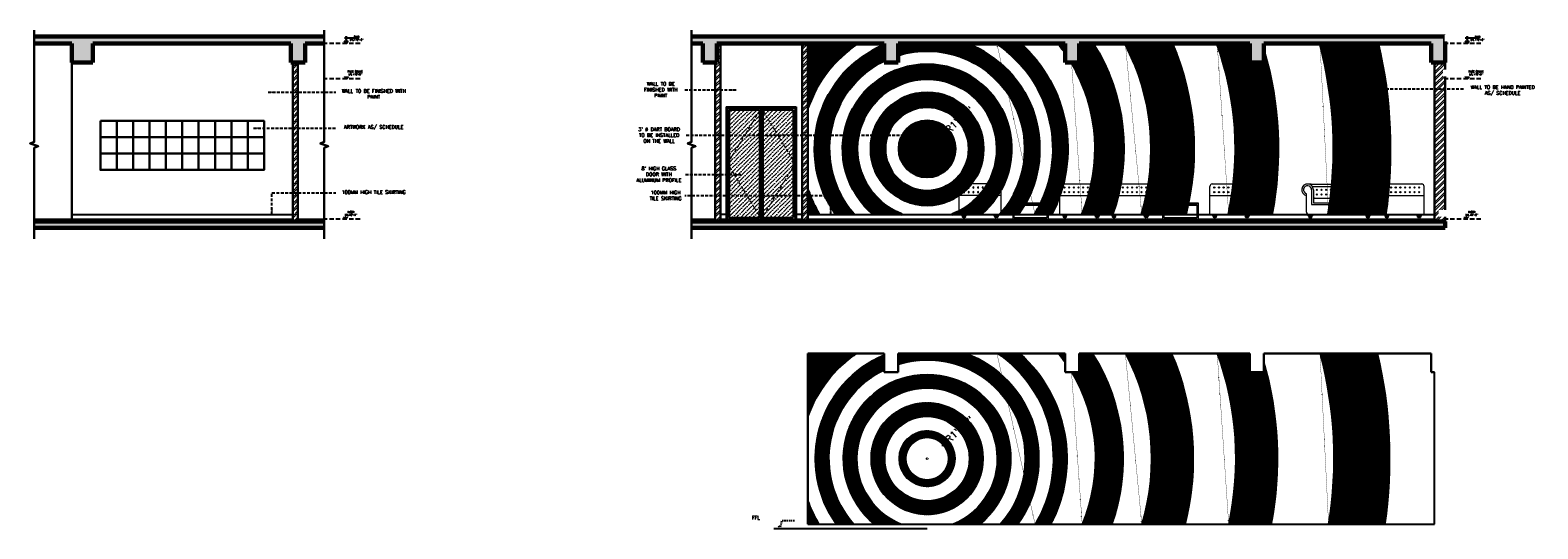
# Model space of a CAD drawing. Header units: inches. Extents: x 110711 to 158499, y 12149 to 19253.
# Tile 2 of 46: x 112486 to 113776, y 16863 to 17290. Entities that reach past the tile are written whole.
import ezdxf

# ---------------------------------------------------------------- set-up
doc = ezdxf.new("R2010")
doc.units = ezdxf.units.IN
doc.header["$MEASUREMENT"] = 0
doc.header["$PDMODE"] = 34
doc.linetypes.add('HIDDEN', pattern=[0.375, 0.25, -0.125])
doc.linetypes.add('HIDDEN2', pattern=[0.1875, 0.125, -0.0625])
for name, color, linetype, lineweight in [('HATCH', 253, 'Continuous', 0), ('PD_BRICK WALL_230', 4, 'Continuous', 50), ('PD_COLUMN', 2, 'Continuous', 60), ('PD_DOOR', 42, 'Continuous', 25), ('PD_ELEVATION_03', 80, 'Continuous', 25), ('PD_ELEVATION_05', 50, 'Continuous', 40), ('PD_FIXTURE', 21, 'Continuous', 25), ('PD_FURNITURE_FIX', 20, 'Continuous', 18), ('PD_FURNITURE_LOOSE', 20, 'Continuous', 18), ('PD_HATCH', 45, 'Continuous', 9), ('TEXT', 7, 'Continuous', 15), ('TEXTOS', 174, 'Continuous', 25)]:
    doc.layers.add(name, color=color, linetype=linetype, lineweight=lineweight)
doc.layers.add('PD_025_TEXT', color=61, linetype='Continuous')
doc.layers.add('PD_DIMENSION', color=101, linetype='Continuous')
doc.styles.add('Arial', font='GOTHIC.TTF')
doc.styles.get("Standard").update_dxf_attribs({"font": 'romans.shx', "height": 6})
doc.dimstyles.new('Civil', dxfattribs={"dimscale": 1, "dimtxt": 9, "dimasz": 2, "dimexe": 2, "dimexo": 2, "dimgap": 0.09, "dimtad": 0, "dimdec": 0, "dimzin": 0, "dimdsep": 46, "dimlunit": 4, "dimtxsty": 'Arial', "dimblk": 'CLOSEDBLANK', "dimcen": 0, "dimclrd": 8, "dimclre": 8, "dimclrt": 7, "dimadec": 0, "dimazin": 0, "dimtfac": 1, "dimtdec": 0, "dimtofl": 0, "dimtmove": 0, "dimatfit": 3, "dimfxl": 0.18, "dimtolj": 1, "dimtzin": 0, "dimarcsym": 1})
doc.dimstyles.new('Copy of MONTY-1', dxfattribs={"dimtxt": 6, "dimasz": 6, "dimexe": 1.625, "dimexo": 9.125, "dimgap": 0.09, "dimtad": 0, "dimdec": 1, "dimzin": 0, "dimdsep": 46, "dimlunit": 4, "dimtxsty": 'Standard', "dimblk": 'OBLIQUE', "dimcen": 1.125, "dimadec": 0, "dimazin": 0, "dimtfac": 1, "dimtdec": 1, "dimtofl": 0, "dimtmove": 0, "dimatfit": 3, "dimfxl": 7, "dimfxlon": 1, "dimtolj": 1, "dimtzin": 0, "dimlwe": 15, "dimarcsym": 1})
pattern_1 = [(45, (-7245.00542, 0), (-0.1767766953, 0.1767766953), [])]
pattern_2 = [(45, (-5352.444, 0), (-2.65165043, 2.65165043), []), (45, (-5350.676, 0), (-2.65165043, 2.65165043), [])]
pattern_3 = [(45, (-7245.00542, -264.78073), (-0.1767766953, 0.1767766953), [])]

# ---------------------------------------------------------------- blocks, each defined once
blk = doc.blocks.new('sidesfoa4')
for p, q in [((-36, -6.6), (-36, 17.4)), ((-34, 19.4), (-2, 19.4)), ((0, -6.6), (0, 17.4)), ((-36, 9.5), (0, 9.5)), ((-36, -6.6), (0, -6.6))]:
    blk.add_line(p, q)
for points in [[(-30.6, -6.6), (-33.1, -6.6, 1), (-33.1, -8.1), (-30.6, -8.1, 1)], [(-30.8, -8.1), (-32.8, -8.1, 1), (-32.8, -9.1), (-30.8, -9.1, 1)], [(-5.4, -6.6), (-2.9, -6.6, -1), (-2.9, -8.1), (-5.4, -8.1, -1)], [(-5.2, -8.1), (-3.2, -8.1, -1), (-3.2, -9.1), (-5.2, -9.1, -1)]]:
    blk.add_lwpolyline(points, format="xyb", close=True)
for points in [[(-31.1, -9.1), (-32.5, -9.1), (-32.3, -10.6), (-31.4, -10.6)], [(-4.9, -9.1), (-3.5, -9.1), (-3.7, -10.6), (-4.6, -10.6)]]:
    blk.add_lwpolyline(points, close=True)
for centre in [(-32.2, 16.4), (-32.2, 12.4), (-28.2, 16.4), (-28.2, 12.4), (-24.2, 16.4), (-24.2, 12.4), (-20.2, 16.4), (-20.2, 12.4), (-16.2, 16.4), (-16.2, 12.4), (-12.2, 16.4), (-12.2, 12.4), (-8.2, 16.4), (-8.2, 12.4), (-4.2, 16.4), (-4.2, 12.4)]:
    blk.add_circle(centre, 0.5)
for centre, start, end in [((-34, 17.4), 90, 180), ((-2, 17.4), 0, 90)]:
    blk.add_arc(centre, 2, start, end)
blk = doc.blocks.new('sdghjffdhsfsg')
for p, q in [((-24, 26), (-27, 26)), ((-24, 26), (24, 26)), ((24, 26), (27, 26)), ((-28, 2), (-28, 17.6)), ((-23.5, 21), (-23.5, 8.5)), ((-23, 24), (23, 24)), ((-22, 21), (-22, 10)), ((-21, 14), (-1, 14)), ((0, 10), (0, 13)), ((1, 14), (21, 14)), ((22, 21), (22, 10)), ((22, 10), (22, 13)), ((22, 10), (22, 13)), ((23.5, 21), (23.5, 8.5)), ((28, 2), (28, 17.6)), ((-26, 0), (26, 0)), ((-23.5, 8.5), (23.5, 8.5)), ((-22, 10), (22, 10))]:
    blk.add_line(p, q)
for points in [[(-25.9, 0), (-23.4, 0, -1), (-23.4, -1.5), (-25.9, -1.5, -1)], [(-25.6, -1.5), (-23.6, -1.5, -1), (-23.6, -2.5), (-25.6, -2.5, -1)], [(25.9, 0), (23.4, 0, 1), (23.4, -1.5), (25.9, -1.5, 1)], [(25.6, -1.5), (23.6, -1.5, 1), (23.6, -2.5), (25.6, -2.5, 1)]]:
    blk.add_lwpolyline(points, format="xyb", close=True)
for points in [[(-25.3, -2.5), (-23.9, -2.5), (-24.2, -4), (-25.1, -4)], [(25.3, -2.5), (23.9, -2.5), (24.2, -4), (25.1, -4)]]:
    blk.add_lwpolyline(points, close=True)
for centre in [(-19, 21), (-19, 17), (-15, 21), (-15, 17), (-11, 21), (-11, 17), (-7, 21), (-7, 17), (-3, 21), (-3, 17), (3, 21), (3, 17), (7, 21), (7, 17), (11, 21), (11, 17), (15, 21), (15, 17), (19, 21), (19, 17)]:
    blk.add_circle(centre, 0.5)
for centre, radius, start, end in [((-27, 21), 5, 0, 258.463), ((27, 21), 5, 281.537, 180), ((-27, 21), 3.5, 0, 253.3985), ((-21, 13), 1, 90, 180), ((-1, 13), 1, 0, 90), ((1, 13), 1, 90, 180), ((21, 13), 1, 0, 90), ((27, 21), 3.5, 286.6015, 180), ((-26, 2), 2, 180, 270), ((26, 2), 2, 270, 360)]:
    blk.add_arc(centre, radius, start, end)
blk = doc.blocks.new('_OBLIQUE')
at = {"color": 0, "linetype": 'ByBlock'}
blk.add_line((-0.5, -0.5), (0.5, 0.5), dxfattribs=at)
blk = doc.blocks.new('*D133')
at = {"layer": 'Defpoints', "color": 0, "transparency": 16777216}
for p in [(113266.9, 17200.4), (113253.6, 17188.3)]:
    blk.add_point(p, dxfattribs=at)
at = {"layer": 'PD_DIMENSION', "color": 0, "linetype": 'HIDDEN2', "lineweight": -2, "ltscale": 10, "transparency": 16777216}
blk.add_line((113266.9, 17200.4), (113268.4, 17201.7), dxfattribs=at)
at = {"layer": 'PD_DIMENSION', "color": 0, "linetype": 'HIDDEN2', "lineweight": 15, "ltscale": 10, "transparency": 16777216}
for p, q in [((113252.5, 17188.3), (113254.7, 17188.3)), ((113253.6, 17187.1), (113253.6, 17189.4))]:
    blk.add_line(p, q, dxfattribs=at)
at = {"layer": 'PD_DIMENSION', "color": 0, "lineweight": -2, "transparency": 16777216, "xscale": 2, "yscale": 2, "zscale": 2, "rotation": 222.2075726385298}
blk.add_blockref('_OBLIQUE', (113266.9, 17200.4), dxfattribs=at)
at = {"layer": 'PD_DIMENSION', "color": 0, "transparency": 16777216, "insert": (113281.1, 17213.2), "char_height": 6, "attachment_point": 5, "rotation": 42.2076}
blk.add_mtext('\\A1;R1\'-6"', dxfattribs=at)
blk = doc.blocks.new('*D143')
at = {"layer": 'Defpoints', "color": 0, "transparency": 16777216}
for p in [(113266.9, 16935.6), (113253.6, 16923.5)]:
    blk.add_point(p, dxfattribs=at)
at = {"layer": 'PD_DIMENSION', "color": 0, "linetype": 'HIDDEN2', "lineweight": -2, "ltscale": 10, "transparency": 16777216}
blk.add_line((113266.9, 16935.6), (113268.4, 16936.9), dxfattribs=at)
at = {"layer": 'PD_DIMENSION', "color": 0, "linetype": 'HIDDEN2', "lineweight": 15, "ltscale": 10, "transparency": 16777216}
for p, q in [((113253.6, 16922.4), (113253.6, 16924.6)), ((113252.5, 16923.5), (113254.7, 16923.5))]:
    blk.add_line(p, q, dxfattribs=at)
at = {"layer": 'PD_DIMENSION', "color": 0, "lineweight": -2, "transparency": 16777216, "xscale": 2, "yscale": 2, "zscale": 2, "rotation": 222.2075726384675}
blk.add_blockref('_OBLIQUE', (113266.9, 16935.6), dxfattribs=at)
at = {"layer": 'PD_DIMENSION', "color": 0, "transparency": 16777216, "insert": (113281.1, 16948.4), "char_height": 6, "attachment_point": 5, "rotation": 42.2076}
blk.add_mtext('\\A1;R1\'-6"', dxfattribs=at)
blk = doc.blocks.new('fvdf')
at = {"layer": 'HATCH', "ltscale": 3}
blk.add_hatch(color=256, dxfattribs=at).paths.add_polyline_path([(763.3, -477.9), (766.7, -477.9), (765, -479.9)])
at = {"layer": 'TEXTOS', "color": 6}
for p, q in [((755.1, -475.1), (766.5, -475.1)), ((765, -473.5), (765, -477.9)), ((765, -479.9), (763.3, -477.9)), ((766.7, -477.9), (763.3, -477.9)), ((765, -479.9), (766.7, -477.9))]:
    blk.add_line(p, q, dxfattribs=at)
blk.add_circle((765, -475.1), 0.756, dxfattribs=at)
at = {"layer": 'TEXTOS', "color": 6, "lineweight": 5}
blk.add_circle((765, -475.1), 0.67, dxfattribs=at)

msp = doc.modelspace()

# ---------------------------------------------------------------- hatches: boundary and pattern name
at = {"true_color": 0x9653c6}
h = msp.add_hatch(dxfattribs=at)
h.set_pattern_fill('ANSI37', color=193, scale=10)
h.set_pattern_definition([(45, (-7245.0054, 0), (-0.883883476, 0.883883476), []), (135, (-7245.0054, 0), (-0.883883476, -0.883883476), [])])
h.paths.add_polyline_path([(113271.59, 17188.27, 1), (113235.59, 17188.27, 1)])
at = {"layer": 'PD_HATCH'}
h = msp.add_hatch(dxfattribs=at)
h.set_pattern_fill('AR-CONC', color=256)
h.set_pattern_definition([(50, (-5352.444, 0), (7.17260183, -0.62752135), [0.75, -8.25]), (355, (-5352.444, 0), (-1.38751334, 7.52192134), [0.6, -6.6]), (100.4514445, (-5351.846, -0.052), (5.78508847, 6.8943999), [0.6374019, -7.0114211]), (46.1842, (-5352.444, 2), (10.6724133, -1.6551928), [1.125, -12.375]), (96.635635, (-5351.555, 1.862), (9.3466195, 9.741186), [0.9561034, -10.5171376]), (351.184164, (-5352.444, 2), (9.3466195, 9.741186), [0.9, -9.9]), (21, (-5351.444, 1.5), (5.96907052, -4.0261889), [0.75, -8.25]), (326, (-5351.444, 1.5), (2.4331533, 7.25150045), [0.6, -6.6]), (71.451445, (-5350.9465, 1.1645), (8.40222377, 3.22531153), [0.6374019, -7.0114211]), (37.5, (-5352.444, 0), (0.121598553, 3.32893854), [0, -6.52, 0, -6.7, 0, -6.625]), (7.5, (-5352.444, 0), (2.63069537, 3.94411712), [0, -3.82, 0, -6.37, 0, -2.525]), (327.5, (-5354.674, 0), (5.33822436, -0.22554872), [0, -2.5, 0, -7.8, 0, -10.35]), (317.5, (-5355.674, 0), (5.8318617, 1.00104982), [0, -3.25, 0, -5.18, 0, -7.35])])
h.paths.add_polyline_path([(112709.34, 17262.27), (112721.34, 17262.27), (112721.34, 17278.27), (112737.75, 17278.27), (112737.75, 17284.27), (112489.63, 17284.27), (112489.63, 17278.27), (112521.84, 17278.27), (112521.84, 17262.27), (112539.84, 17262.27), (112539.84, 17278.27), (112709.34, 17278.27)])
h.paths.add_polyline_path([(112489.63, 17126.27), (112489.63, 17120.77), (112737.75, 17120.77), (112737.75, 17126.27)])
h = msp.add_hatch(dxfattribs=at)
h.set_pattern_fill('AR-CONC', color=256)
h.set_pattern_definition([(50, (-7245.0054, 0), (7.17260183, -0.62752135), [0.75, -8.25]), (355, (-7245.0054, 0), (-1.38751334, 7.52192134), [0.6, -6.6]), (100.4514445, (-7244.408, -0.052), (5.78508847, 6.8943999), [0.6374019, -7.0114211]), (46.1842, (-7245.005, 2), (10.6724133, -1.6551928), [1.125, -12.375]), (96.6356355, (-7244.116, 1.862), (9.3466195, 9.741186), [0.9561034, -10.5171376]), (351.184164, (-7245.005, 2), (9.3466195, 9.741186), [0.9, -9.9]), (21, (-7244.0054, 1.5), (5.96907052, -4.0261889), [0.75, -8.25]), (326, (-7244.0054, 1.5), (2.4331533, 7.25150045), [0.6, -6.6]), (71.451445, (-7243.508, 1.1645), (8.40222377, 3.22531153), [0.6374019, -7.0114211]), (37.5, (-7245.0054, 0), (0.121598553, 3.32893854), [0, -6.52, 0, -6.7, 0, -6.625]), (7.5, (-7245.0054, 0), (2.63069537, 3.94411712), [0, -3.82, 0, -6.37, 0, -2.525]), (327.5, (-7247.2354, 0), (5.33822436, -0.22554872), [0, -2.5, 0, -7.8, 0, -10.35]), (317.5, (-7248.2354, 0), (5.8318617, 1.00104982), [0, -3.25, 0, -5.18, 0, -7.35])])
h.paths.add_polyline_path([(113696.71, 17284.27), (113052.02, 17284.27), (113052.02, 17278.27), (113061.71, 17278.27), (113061.71, 17262.27), (113073.71, 17262.27), (113073.71, 17278.27), (113216.71, 17278.27), (113216.71, 17262.27), (113228.71, 17262.27), (113228.71, 17278.27), (113371.71, 17278.27), (113371.71, 17262.27), (113383.71, 17262.27), (113383.71, 17278.27), (113529.71, 17278.27), (113529.71, 17262.27), (113541.71, 17262.27), (113541.71, 17278.27), (113684.71, 17278.27), (113684.71, 17262.27), (113696.71, 17262.27)])
h.paths.add_polyline_path([(113696.71, 17126.27), (113052.02, 17126.27), (113052.02, 17120.77), (113696.71, 17120.77)])
h = msp.add_hatch(dxfattribs=at)
h.set_pattern_fill('ANSI32', color=256, scale=10)
h.set_pattern_definition(pattern_2)
h.paths.add_polyline_path([(113696.71, 17262.27), (113687.71, 17262.27), (113687.71, 17126.27), (113696.71, 17126.27)])
h.paths.add_polyline_path([(113076.71, 17278.27), (113073.71, 17278.27), (113073.71, 17262.27), (113072.21, 17262.27), (113072.21, 17126.27), (113076.71, 17126.27)])
h.paths.add_polyline_path([(113151.59, 17278.27), (113146.59, 17278.27), (113146.59, 17126.27), (113151.59, 17126.27)])
at = {"layer": 'PD_HATCH', "true_color": 0x8c8c8c}
h = msp.add_hatch(dxfattribs=at)
h.set_pattern_fill('ANSI31', color=252, scale=2)
h.set_pattern_definition(pattern_1)
h.paths.add_polyline_path([(113193.89, 17278.27), (113151.59, 17278.27), (113151.59, 17223.77, -0.1640007)])
h.paths.add_polyline_path([(113371.71, 17278.27), (113366, 17278.27, -0.0165757), (113371.71, 17270.62)], flags=17)
edge = h.paths.add_edge_path()
edge.add_line((113151.59, 17132.27), (113161.24, 17132.27))
edge.add_arc((113253.59, 17188.27), 108, 199.18814, 211.23293, ccw=False)
edge.add_line((113151.59, 17152.77), (113151.59, 17132.27))
edge = h.paths.add_edge_path()
edge.add_line((113345.94, 17132.27), (113359.72, 17132.27))
edge.add_arc((113253.59, 17188.27), 120, 332.18186, 408.59038)
edge.add_line((113332.96, 17278.27), (113313.29, 17278.27))
edge.add_arc((113253.59, 17188.27), 108, -31.23293, 56.44269, ccw=False)
edge = h.paths.add_edge_path()
edge.add_line((113386.25, 17132.27), (113411.98, 17132.27))
edge.add_arc((113253.59, 17188.27), 168, 340.52878, 392.39237)
edge.add_line((113395.45, 17278.27), (113383.71, 17278.27))
edge.add_line((113383.71, 17278.27), (113383.71, 17262.27))
edge.add_line((113383.71, 17262.27), (113377.12, 17262.27))
edge.add_arc((113253.59, 17188.27), 144, -22.88538, 30.92322, ccw=False)
edge = h.paths.add_edge_path()
edge.add_line((113437.24, 17132.27), (113474.6, 17132.27))
edge.add_arc((113253.59, 17188.27), 228, 345.78188, 383.24956)
edge.add_line((113463.07, 17278.27), (113423.19, 17278.27))
edge.add_arc((113253.59, 17188.27), 192, -16.95776, 27.95319, ccw=False)
edge = h.paths.add_edge_path()
edge.add_line((113511.58, 17132.27), (113548.32, 17132.27))
edge.add_arc((113253.59, 17188.27), 300, 349.24168, 376.17496)
edge.add_line((113541.71, 17271.84), (113541.71, 17262.27))
edge.add_line((113541.71, 17262.27), (113529.71, 17262.27))
edge.add_line((113529.71, 17262.27), (113529.71, 17278.27))
edge.add_line((113529.71, 17278.27), (113501.77, 17278.27))
edge.add_arc((113253.59, 17188.27), 264, -12.24669, 19.93227, ccw=False)
edge = h.paths.add_edge_path()
edge.add_line((113597.05, 17132.27), (113645.61, 17132.27))
edge.add_arc((113253.59, 17188.27), 396, 351.87032, 373.13656)
edge.add_line((113639.23, 17278.27), (113589.75, 17278.27))
edge.add_arc((113253.59, 17188.27), 348, -9.26027, 14.98823, ccw=False)
h = msp.add_hatch(dxfattribs=at)
h.set_pattern_fill('ANSI31', color=252, scale=2)
h.set_pattern_definition([(45, (-5352.44392, 0), (-0.1767766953, 0.1767766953), [])])
edge = h.paths.add_edge_path(flags=16)
edge.add_arc((113253.59, 17188.27), 36, 0, 360)
edge = h.paths.add_edge_path(flags=17)
edge.add_arc((113253.59, 17188.27), 48, 0, 360)
edge = h.paths.add_edge_path()
edge.add_line((113175.61, 17132.27), (113190.98, 17132.27))
edge.add_arc((113253.59, 17188.27), 84, 116.0396, 221.81031, ccw=False)
edge.add_line((113216.71, 17263.74), (113216.71, 17276.9))
edge.add_arc((113253.59, 17188.27), 96, 112.58901, 215.68533)
edge = h.paths.add_edge_path()
edge.add_line((113316.2, 17132.27), (113331.56, 17132.27))
edge.add_arc((113253.59, 17188.27), 96, 324.31467, 429.63587)
edge.add_line((113287, 17278.27), (113228.71, 17278.27))
edge.add_line((113228.71, 17278.27), (113228.71, 17268.5))
edge.add_arc((113253.59, 17188.27), 84, -41.81031, 107.22562, ccw=False)
edge = h.paths.add_edge_path()
edge.add_line((113208.33, 17132.27), (113232.05, 17132.27))
edge.add_arc((113253.59, 17188.27), 60, -68.96053, 248.96053, ccw=False)
edge.add_line((113275.13, 17132.27), (113298.84, 17132.27))
edge.add_arc((113253.59, 17188.27), 72, 308.94244, 591.05756)
at = {"layer": 'PD_HATCH'}
h = msp.add_hatch(dxfattribs=at)
h.set_pattern_fill('ANSI32', color=256, scale=10)
h.set_pattern_definition(pattern_2)
h.paths.add_polyline_path([(112715.34, 17262.27), (112710.84, 17262.27), (112710.84, 17126.27), (112715.34, 17126.27)])
at = {"layer": 'PD_HATCH', "linetype": 'HIDDEN', "ltscale": 10}
h = msp.add_hatch(dxfattribs=at)
h.set_pattern_fill('ANSI36', color=256, scale=20)
h.set_pattern_definition([(45, (-7245.0054, 0), (1.325825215, 4.86135912), [6.25, -1.25, 0, -1.25])])
h.paths.add_polyline_path([(113110.15, 17220.81), (113110.15, 17221.77), (113084.21, 17221.77), (113084.21, 17178.23)])
h.paths.add_polyline_path([(113110.15, 17220.81), (113084.21, 17178.23), (113084.21, 17173.31), (113110.15, 17130.73)])
h.paths.add_polyline_path([(113084.21, 17173.31), (113084.21, 17129.77), (113110.15, 17129.77), (113110.15, 17130.73)])
h.paths.add_polyline_path([(113139.09, 17173.31), (113113.15, 17130.73), (113113.15, 17129.77), (113139.09, 17129.77)])
h.paths.add_polyline_path([(113139.09, 17173.31), (113139.09, 17178.23), (113113.15, 17220.81), (113113.15, 17130.73)])
h.paths.add_polyline_path([(113139.09, 17221.77), (113113.15, 17221.77), (113113.15, 17220.81), (113139.09, 17178.23)])
at = {"layer": 'PD_HATCH', "true_color": 0x8c8c8c}
h = msp.add_hatch(dxfattribs=at)
h.set_pattern_fill('ANSI31', color=252, scale=2)
h.set_pattern_definition(pattern_1)
edge = h.paths.add_edge_path()
edge.add_arc((113253.59, 17188.27), 24, 0, 360)
edge = h.paths.add_edge_path(flags=17)
edge.add_arc((113253.59, 17188.27), 18, 0, 360)
h = msp.add_hatch(dxfattribs=at)
h.set_pattern_fill('ANSI31', color=252, scale=2)
h.set_pattern_definition(pattern_3)
h.paths.add_polyline_path([(113193.89, 17013.49), (113151.59, 17013.49), (113151.59, 16958.98, -0.1640007)])
h.paths.add_polyline_path([(113371.71, 17013.49), (113366, 17013.49, -0.0165757), (113371.71, 17005.84)], flags=17)
edge = h.paths.add_edge_path()
edge.add_line((113151.59, 16867.49), (113161.24, 16867.49))
edge.add_arc((113253.59, 16923.49), 108, 199.18814, 211.23293, ccw=False)
edge.add_line((113151.59, 16887.99), (113151.59, 16867.49))
edge = h.paths.add_edge_path()
edge.add_line((113345.94, 16867.49), (113359.72, 16867.49))
edge.add_arc((113253.59, 16923.49), 120, 332.18186, 408.59038)
edge.add_line((113332.96, 17013.49), (113313.29, 17013.49))
edge.add_arc((113253.59, 16923.49), 108, -31.23293, 56.44269, ccw=False)
edge = h.paths.add_edge_path()
edge.add_line((113386.25, 16867.49), (113411.98, 16867.49))
edge.add_arc((113253.59, 16923.49), 168, 340.52878, 392.39237)
edge.add_line((113395.45, 17013.49), (113383.71, 17013.49))
edge.add_line((113383.71, 17013.49), (113383.71, 16997.49))
edge.add_line((113383.71, 16997.49), (113377.12, 16997.49))
edge.add_arc((113253.59, 16923.49), 144, -22.88538, 30.92322, ccw=False)
edge = h.paths.add_edge_path()
edge.add_line((113437.24, 16867.49), (113474.6, 16867.49))
edge.add_arc((113253.59, 16923.49), 228, 345.78188, 383.24956)
edge.add_line((113463.07, 17013.49), (113423.19, 17013.49))
edge.add_arc((113253.59, 16923.49), 192, -16.95776, 27.95319, ccw=False)
edge = h.paths.add_edge_path()
edge.add_line((113511.58, 16867.49), (113548.32, 16867.49))
edge.add_arc((113253.59, 16923.49), 300, 349.24168, 376.17496)
edge.add_line((113541.71, 17007.06), (113541.71, 16997.49))
edge.add_line((113541.71, 16997.49), (113529.71, 16997.49))
edge.add_line((113529.71, 16997.49), (113529.71, 17013.49))
edge.add_line((113529.71, 17013.49), (113501.77, 17013.49))
edge.add_arc((113253.59, 16923.49), 264, -12.24669, 19.93227, ccw=False)
edge = h.paths.add_edge_path()
edge.add_line((113597.05, 16867.49), (113645.61, 16867.49))
edge.add_arc((113253.59, 16923.49), 396, 351.87032, 373.13656)
edge.add_line((113639.23, 17013.49), (113589.75, 17013.49))
edge.add_arc((113253.59, 16923.49), 348, -9.26027, 14.98823, ccw=False)
h = msp.add_hatch(dxfattribs=at)
h.set_pattern_fill('ANSI31', color=252, scale=2)
h.set_pattern_definition([(45, (-5352.44392, -264.78073), (-0.1767766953, 0.1767766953), [])])
edge = h.paths.add_edge_path(flags=16)
edge.add_arc((113253.59, 16923.49), 36, 0, 360)
edge = h.paths.add_edge_path(flags=17)
edge.add_arc((113253.59, 16923.49), 48, 0, 360)
edge = h.paths.add_edge_path()
edge.add_line((113175.61, 16867.49), (113190.98, 16867.49))
edge.add_arc((113253.59, 16923.49), 84, 116.0396, 221.81031, ccw=False)
edge.add_line((113216.71, 16998.96), (113216.71, 17012.12))
edge.add_arc((113253.59, 16923.49), 96, 112.58901, 215.68533)
edge = h.paths.add_edge_path()
edge.add_line((113316.2, 16867.49), (113331.56, 16867.49))
edge.add_arc((113253.59, 16923.49), 96, 324.31467, 429.63587)
edge.add_line((113287, 17013.49), (113228.71, 17013.49))
edge.add_line((113228.71, 17013.49), (113228.71, 17003.72))
edge.add_arc((113253.59, 16923.49), 84, -41.81031, 107.22562, ccw=False)
edge = h.paths.add_edge_path()
edge.add_line((113208.33, 16867.49), (113232.05, 16867.49))
edge.add_arc((113253.59, 16923.49), 60, -68.96053, 248.96053, ccw=False)
edge.add_line((113275.13, 16867.49), (113298.84, 16867.49))
edge.add_arc((113253.59, 16923.49), 72, 308.94244, 591.05756)
h = msp.add_hatch(dxfattribs=at)
h.set_pattern_fill('ANSI31', color=252, scale=2)
h.set_pattern_definition(pattern_3)
edge = h.paths.add_edge_path()
edge.add_arc((113253.59, 16923.49), 24, 0, 360)
edge = h.paths.add_edge_path(flags=17)
edge.add_arc((113253.59, 16923.49), 18, 0, 360)

# ---------------------------------------------------------------- linework, layer by layer
at = {"layer": 'PD_025_TEXT', "linetype": 'HIDDEN', "ltscale": 5}
msp.add_lwpolyline([(113126.52, 16865.98), (113127.82, 16863.49), (113129.51, 16870.6), (113140.25, 16870.6)], dxfattribs=at)
at = {"layer": 'PD_BRICK WALL_230', "lineweight": 30}
for p, q in [((113076.71, 17126.27), (113076.71, 17278.27)), ((113146.59, 17126.27), (113146.59, 17278.27)), ((113151.59, 17126.27), (113151.59, 17278.27)), ((112710.84, 17262.27), (112710.84, 17126.27)), ((112715.34, 17262.27), (112715.34, 17126.27)), ((113072.21, 17126.27), (113072.21, 17262.27)), ((113687.71, 17126.27), (113687.71, 17262.27)), ((113696.71, 17126.27), (113696.71, 17262.27))]:
    msp.add_line(p, q, dxfattribs=at)
at = {"layer": 'PD_COLUMN'}
for p, q in [((112489.63, 17284.27), (112737.75, 17284.27)), ((112489.63, 17278.27), (112521.84, 17278.27)), ((112521.84, 17262.27), (112521.84, 17278.27)), ((112539.84, 17262.27), (112539.84, 17278.27)), ((112539.84, 17278.27), (112709.34, 17278.27)), ((112709.34, 17278.27), (112709.34, 17262.27)), ((112721.34, 17262.27), (112721.34, 17278.27)), ((112721.34, 17278.27), (112737.75, 17278.27)), ((113052.02, 17284.27), (113696.71, 17284.27)), ((113052.02, 17278.27), (113061.71, 17278.27)), ((113061.71, 17262.27), (113061.71, 17278.27)), ((113073.71, 17262.27), (113073.71, 17278.27)), ((113073.71, 17278.27), (113216.71, 17278.27)), ((113216.71, 17262.27), (113216.71, 17278.27)), ((113228.71, 17262.27), (113228.71, 17278.27)), ((113228.71, 17278.27), (113371.71, 17278.27)), ((113371.71, 17262.27), (113371.71, 17278.27)), ((113383.71, 17262.27), (113383.71, 17278.27)), ((113383.71, 17278.27), (113529.71, 17278.27)), ((113529.71, 17262.27), (113529.71, 17278.27)), ((113541.71, 17262.27), (113541.71, 17278.27)), ((113541.71, 17278.27), (113684.71, 17278.27)), ((113684.71, 17262.27), (113684.71, 17278.27)), ((113696.71, 17262.27), (113696.71, 17284.27)), ((112521.84, 17262.27), (112539.84, 17262.27)), ((112709.34, 17262.27), (112721.34, 17262.27)), ((113073.71, 17262.27), (113061.71, 17262.27)), ((113228.71, 17262.27), (113216.71, 17262.27)), ((113383.71, 17262.27), (113371.71, 17262.27)), ((113541.71, 17262.27), (113529.71, 17262.27)), ((113696.71, 17262.27), (113684.71, 17262.27)), ((112489.63, 17126.27), (112737.75, 17126.27)), ((112489.63, 17120.77), (112737.75, 17120.77)), ((113052.02, 17126.27), (113696.71, 17126.27)), ((113052.02, 17120.77), (113696.71, 17120.77)), ((113696.71, 17126.27), (113696.71, 17120.77))]:
    msp.add_line(p, q, dxfattribs=at)
at = {"layer": 'PD_DOOR'}
for p, q in [((113081.71, 17224.27), (113081.71, 17128.27)), ((113081.71, 17224.27), (113141.59, 17224.27)), ((113082.71, 17223.27), (113140.59, 17223.27)), ((113082.71, 17223.27), (113082.71, 17128.27)), ((113084.21, 17221.77), (113110.15, 17221.77)), ((113084.21, 17221.77), (113084.21, 17129.77)), ((113110.15, 17221.77), (113110.15, 17129.77)), ((113111.65, 17223.27), (113111.65, 17128.27)), ((113113.15, 17221.77), (113113.15, 17129.77)), ((113113.15, 17221.77), (113139.09, 17221.77)), ((113139.09, 17221.77), (113139.09, 17129.77)), ((113140.59, 17223.27), (113140.59, 17128.27)), ((113141.59, 17224.27), (113141.59, 17128.27)), ((113084.21, 17129.77), (113110.15, 17129.77)), ((113113.15, 17129.77), (113139.09, 17129.77))]:
    msp.add_line(p, q, dxfattribs=at)
for points in [[(113111.4, 17182.27), (113111.4, 17158.27), (113110.4, 17158.27), (113110.4, 17182.27)], [(113111.9, 17182.27), (113111.9, 17158.27), (113112.9, 17158.27), (113112.9, 17182.27)]]:
    msp.add_lwpolyline(points, close=True, dxfattribs=at)
at = {"layer": 'PD_ELEVATION_03', "lineweight": 30}
for p, q in [((112521.84, 17262.27), (112521.84, 17128.27)), ((113151.59, 17013.49), (113216.71, 17013.49)), ((113151.59, 16867.49), (113151.59, 17013.49)), ((113216.71, 16997.49), (113216.71, 17013.49)), ((113228.71, 17013.49), (113371.71, 17013.49)), ((113228.71, 16997.49), (113228.71, 17013.49)), ((113371.71, 16997.49), (113371.71, 17013.49)), ((113383.71, 17013.49), (113529.71, 17013.49)), ((113383.71, 16997.49), (113383.71, 17013.49)), ((113529.71, 16997.49), (113529.71, 17013.49)), ((113541.71, 17013.49), (113684.71, 17013.49)), ((113541.71, 16997.49), (113541.71, 17013.49)), ((113684.71, 16997.49), (113684.71, 17013.49)), ((113228.71, 16997.49), (113216.71, 16997.49)), ((113383.71, 16997.49), (113371.71, 16997.49)), ((113541.71, 16997.49), (113529.71, 16997.49)), ((113687.71, 16997.49), (113684.71, 16997.49))]:
    msp.add_line(p, q, dxfattribs=at)
at = {"layer": 'PD_ELEVATION_03'}
for p, q in [((112489.63, 17128.27), (112710.84, 17128.27)), ((112715.34, 17128.27), (112737.75, 17128.27)), ((113052.02, 17128.27), (113072.21, 17128.27)), ((113076.71, 17128.27), (113146.59, 17128.27)), ((113151.59, 17128.27), (113687.71, 17128.27)), ((113687.71, 16867.49), (113687.71, 16997.49)), ((113253.59, 16863.49), (113122.37, 16863.49)), ((113151.59, 16867.49), (113687.71, 16867.49))]:
    msp.add_line(p, q, dxfattribs=at)
at = {"layer": 'PD_ELEVATION_03', "lineweight": 30}
msp.add_arc((113253.59, 16923.49), 144, 34.88367, 38.68219, dxfattribs=at)
at = {"layer": 'PD_ELEVATION_05'}
for radius in [48, 36, 24, 18]:
    msp.add_circle((113253.59, 17188.27), radius, dxfattribs=at)
for radius, start, end in [(108, 123.55731, 160.81186), (96, 112.58901, 215.68533), (84, 318.18969, 107.22562), (96, 324.31467, 69.63587), (108, 328.76707, 56.44269), (120, 332.18186, 48.59038), (144, 34.88367, 38.68219), (168, 340.52878, 32.39237), (192, 343.04224, 27.95319), (228, 345.78188, 23.24956), (264, 347.75331, 19.93227), (300, 349.24168, 16.17496), (348, 350.73973, 14.98823), (396, 351.87032, 13.13656), (84, 116.0396, 221.81031), (72, 308.94244, 231.05756), (144, 337.11462, 30.92322), (60, 291.03947, 248.96053), (108, 199.18814, 211.23293)]:
    msp.add_arc((113253.59, 17188.27), radius, start, end, dxfattribs=at)
at = {"layer": 'PD_FIXTURE'}
for p, q in [((112521.84, 17132.27), (112710.84, 17132.27)), ((113081.71, 17132.27), (113076.71, 17132.27)), ((113146.59, 17132.27), (113141.59, 17132.27)), ((113151.59, 17132.27), (113687.71, 17132.27)), ((112489.63, 17127.77), (112710.84, 17127.77)), ((112715.34, 17127.77), (112737.75, 17127.77)), ((113052.02, 17127.77), (113072.21, 17127.77)), ((113076.71, 17127.77), (113146.59, 17127.77)), ((113151.59, 17127.77), (113687.71, 17127.77))]:
    msp.add_line(p, q, dxfattribs=at)
at = {"layer": 'PD_FURNITURE_FIX'}
for points in [[(113327.11, 17142.27), (113357.11, 17142.27), (113357.11, 17141.27), (113327.11, 17141.27)], [(113327.11, 17141.27), (113357.11, 17141.27), (113357.11, 17128.27), (113327.11, 17128.27)], [(113328.11, 17140.27), (113356.11, 17140.27), (113356.11, 17129.27), (113328.11, 17129.27)], [(113455.34, 17142.27), (113485.34, 17142.27), (113485.34, 17141.27), (113455.34, 17141.27)], [(113455.34, 17141.27), (113485.34, 17141.27), (113485.34, 17128.27), (113455.34, 17128.27)], [(113456.34, 17140.27), (113484.34, 17140.27), (113484.34, 17129.27), (113456.34, 17129.27)]]:
    msp.add_lwpolyline(points, close=True, dxfattribs=at)
at = {"layer": 'PD_FURNITURE_LOOSE', "lineweight": 30}
for points in [[(112489.63, 17111.47), (112489.63, 17189.27), (112493.06, 17190.52), (112486.19, 17193.02), (112489.63, 17194.27), (112489.63, 17289.78)], [(113052.02, 17111.47), (113052.02, 17189.27), (113055.45, 17190.52), (113048.59, 17193.02), (113052.02, 17194.27), (113052.02, 17289.78)]]:
    msp.add_lwpolyline(points, dxfattribs=at)
for points in [[(112546.34, 17212.2), (112560.34, 17212.2), (112560.34, 17198.2), (112546.34, 17198.2)], [(112560.34, 17212.2), (112574.34, 17212.2), (112574.34, 17198.2), (112560.34, 17198.2)], [(112574.34, 17212.2), (112588.34, 17212.2), (112588.34, 17198.2), (112574.34, 17198.2)], [(112588.34, 17212.2), (112602.34, 17212.2), (112602.34, 17198.2), (112588.34, 17198.2)], [(112602.34, 17212.2), (112616.34, 17212.2), (112616.34, 17198.2), (112602.34, 17198.2)], [(112616.34, 17212.2), (112630.34, 17212.2), (112630.34, 17198.2), (112616.34, 17198.2)], [(112630.34, 17212.2), (112644.34, 17212.2), (112644.34, 17198.2), (112630.34, 17198.2)], [(112644.34, 17212.2), (112658.34, 17212.2), (112658.34, 17198.2), (112644.34, 17198.2)], [(112658.34, 17212.2), (112672.34, 17212.2), (112672.34, 17198.2), (112658.34, 17198.2)], [(112672.34, 17212.2), (112686.34, 17212.2), (112686.34, 17198.2), (112672.34, 17198.2)], [(112546.34, 17198.23), (112560.34, 17198.23), (112560.34, 17184.23), (112546.34, 17184.23)], [(112560.34, 17198.23), (112574.34, 17198.23), (112574.34, 17184.23), (112560.34, 17184.23)], [(112574.34, 17198.23), (112588.34, 17198.23), (112588.34, 17184.23), (112574.34, 17184.23)], [(112588.34, 17198.23), (112602.34, 17198.23), (112602.34, 17184.23), (112588.34, 17184.23)], [(112602.34, 17198.23), (112616.34, 17198.23), (112616.34, 17184.23), (112602.34, 17184.23)], [(112616.34, 17198.23), (112630.34, 17198.23), (112630.34, 17184.23), (112616.34, 17184.23)], [(112630.34, 17198.23), (112644.34, 17198.23), (112644.34, 17184.23), (112630.34, 17184.23)], [(112644.34, 17198.23), (112658.34, 17198.23), (112658.34, 17184.23), (112644.34, 17184.23)], [(112658.34, 17198.23), (112672.34, 17198.23), (112672.34, 17184.23), (112658.34, 17184.23)], [(112672.34, 17198.23), (112686.34, 17198.23), (112686.34, 17184.23), (112672.34, 17184.23)], [(112546.34, 17184.27), (112560.34, 17184.27), (112560.34, 17170.27), (112546.34, 17170.27)], [(112560.34, 17184.27), (112574.34, 17184.27), (112574.34, 17170.27), (112560.34, 17170.27)], [(112574.34, 17184.27), (112588.34, 17184.27), (112588.34, 17170.27), (112574.34, 17170.27)], [(112588.34, 17184.27), (112602.34, 17184.27), (112602.34, 17170.27), (112588.34, 17170.27)], [(112602.34, 17184.27), (112616.34, 17184.27), (112616.34, 17170.27), (112602.34, 17170.27)], [(112616.34, 17184.27), (112630.34, 17184.27), (112630.34, 17170.27), (112616.34, 17170.27)], [(112630.34, 17184.27), (112644.34, 17184.27), (112644.34, 17170.27), (112630.34, 17170.27)], [(112644.34, 17184.27), (112658.34, 17184.27), (112658.34, 17170.27), (112644.34, 17170.27)], [(112658.34, 17184.27), (112672.34, 17184.27), (112672.34, 17170.27), (112658.34, 17170.27)], [(112672.34, 17184.27), (112686.34, 17184.27), (112686.34, 17170.27), (112672.34, 17170.27)]]:
    msp.add_lwpolyline(points, close=True, dxfattribs=at)
at = {"layer": 'PD_FURNITURE_LOOSE'}
for radius in [48, 36, 24, 18]:
    msp.add_circle((113253.59, 16923.49), radius, dxfattribs=at)
for radius, start, end in [(108, 123.55731, 160.81186), (96, 112.58901, 215.68533), (84, 318.18969, 107.22562), (96, 324.31467, 69.63587), (108, 328.76707, 56.44269), (120, 332.18186, 48.59038), (168, 340.52878, 32.39237), (192, 343.04224, 27.95319), (228, 345.78188, 23.24956), (264, 347.75331, 19.93227), (300, 349.24168, 16.17496), (348, 350.73973, 14.98823), (396, 351.87032, 13.13656), (84, 116.0396, 221.81031), (72, 308.94244, 231.05756), (144, 337.11462, 30.92322), (60, 291.03947, 248.96053), (108, 199.18814, 211.23293)]:
    msp.add_arc((113253.59, 16923.49), radius, start, end, dxfattribs=at)
at = {"layer": 'PD_HATCH', "linetype": 'HIDDEN', "ltscale": 10}
for points in [[(113111.65, 17223.27), (113082.71, 17175.77), (113111.65, 17128.27)], [(113111.65, 17223.27), (113140.59, 17175.77), (113111.65, 17128.27)]]:
    msp.add_lwpolyline(points, dxfattribs=at)

# ---------------------------------------------------------------- block references
at = {"linetype": 'ByBlock', "xscale": -1}
for p in [(113521.76, 17728.17), (114480.72, 17728.17), (113520.87, 17608.17), (114479.83, 17608.17)]:
    msp.add_blockref('fvdf', p, dxfattribs=at)
at = {"layer": 'PD_FURNITURE_FIX', "xscale": -1}
msp.add_blockref('sidesfoa4', (113280.97, 17138.88), dxfattribs=at)
at = {"layer": 'PD_FURNITURE_FIX'}
for name, p in [('sidesfoa4', (113403.25, 17138.88)), ('sidesfoa4', (113445.23, 17138.88)), ('sidesfoa4', (113531.48, 17138.88)), ('sdghjffdhsfsg', (113606.07, 17132.27)), ('sidesfoa4', (113678.71, 17138.88))]:
    msp.add_blockref(name, p, dxfattribs=at)

# ---------------------------------------------------------------- texts
at = {"layer": 'PD_025_TEXT', "char_height": 3, "attachment_point": 5}
for s, width, insert in [('WALL TO BE FINISHED WITH PAINT', 62.2208, (112780.12, 17235.28, 6.35)), ('WALL TO BE FINISHED WITH PAINT', 39.3914, (113025.71, 17238.92, 6.35)), ('WALL TO BE HAND PAINTED AS/ SCHEDULE', 62.2208, (113745.96, 17238.07, 6.35)), ('ARTWORK AS/ SCHEDULE', 62.2208, (112780.12, 17206.51, 6.35)), ("3' ∅ DART BOARD TO BE INSTALLED ON THE WALL", 42.9488, (113024.25, 17200, 6.35)), ("8' HIGH GLASS DOOR WITH ALUMINUM PROFILE", 43.1094, (113024.08, 17166.54, 6.35)), ('100MM HIGH TILE SKIRTING', 62.2208, (112780.12, 17151.25, 6.35)), ('100MM HIGH TILE SKIRTING', 32.0671, (113029.83, 17148.45, 6.35)), ('FFL', 62.2208, (113107.11, 16873.03, 6.35))]:
    msp.add_mtext_dynamic_manual_height_columns(s, width=width, gutter_width=53.96, heights=[14.84], dxfattribs=dict(at, insert=insert))

# ---------------------------------------------------------------- dimensions: what is measured, and where the dimension line sits
at = {"layer": 'PD_DIMENSION', "linetype": 'HIDDEN2', "ltscale": 10}
for center, mpoint, picture, middle in [((113253.59, 17188.27), (113266.92, 17200.36), '*D133', (113281.06, 17213.19)), ((113253.59, 16923.49), (113266.92, 16935.58), '*D143', (113281.06, 16948.41))]:
    dim = msp.add_radius_dim(center=center, mpoint=mpoint, dimstyle='Copy of MONTY-1', override={"dimasz": 2, "dimexe": 1.5, "dimexo": 5, "dimtmove": 1, "dimfxl": 60}, dxfattribs=at)
    dim.commit()
    dim.dimension.update_dxf_attribs({"geometry": picture, "text_midpoint": middle})

# ---------------------------------------------------------------- leaders
at = {"layer": 'PD_025_TEXT', "linetype": 'HIDDEN', "ltscale": 10}
for points in [[(112689.77, 17236.75), (112747.65, 17236.75)], [(113090.12, 17238.61), (113046.2, 17238.61)], [(113623.63, 17239.54), (113713.49, 17239.54)], [(112677.35, 17206.05), (112747.65, 17206.05)], [(113248.66, 17199.69), (113046.2, 17199.69)], [(113094.32, 17166.23), (113046.2, 17166.23)], [(112693.1, 17132.27), (112693.1, 17150.76), (112747.65, 17150.76)], [(113171.18, 17132.27), (113171.18, 17148.14), (113046.2, 17148.14)]]:
    msp.add_leader(points, dimstyle='Civil', override={"dimtxt": 8, "dimasz": 5, "dimclrt": 256, "dimfxl": 7, "dimfxlon": 1}, dxfattribs=at)

# ---------------------------------------------------------------- next in the draw order: texts
at = {"layer": 'TEXT', "char_height": 1.5, "width": 54.7352, "attachment_point": 8, "bg_fill": 2}
for s, insert in [('{\\W0.8;SLAB \\PLVL.+12\'-6"}', (112765.42, 17280.86)), ('{\\W0.8;SLAB \\PLVL.+12\'-6"}', (113724.38, 17280.86)), ('{\\W0.8;FALSE CEILING\\PLVL.+10\'-0"}', (112764.21, 17251.19)), ('{\\W0.8;FALSE CEILING\\PLVL.+10\'-0"}', (113723.17, 17251.19)), ('{\\W0.8;FLOOR \\PLVL.+0\'-0"}', (112760.54, 17131.19)), ('{\\W0.8;FLOOR \\PLVL.+0\'-0"}', (113719.5, 17131.19))]:
    msp.add_mtext(s, dxfattribs=dict(at, insert=insert))

# ---------------------------------------------------------------- next in the draw order: linework, layer by layer
at = {"layer": 'PD_025_TEXT', "linetype": 'HIDDEN', "ltscale": 15}
for p, q in [((112768.42, 17278.27), (112737.75, 17278.27)), ((113727.38, 17278.27), (113696.71, 17278.27)), ((112768.42, 17248.27), (112737.75, 17248.27)), ((113727.38, 17248.27), (113696.71, 17248.27)), ((112768.42, 17128.27), (112737.75, 17128.27)), ((113727.38, 17128.27), (113696.71, 17128.27))]:
    msp.add_line(p, q, dxfattribs=at)
at = {"layer": 'PD_FURNITURE_LOOSE', "lineweight": 30}
msp.add_lwpolyline([(112737.75, 17111.47), (112737.75, 17189.27), (112741.19, 17190.52), (112734.32, 17193.02), (112737.75, 17194.27), (112737.75, 17289.78)], dxfattribs=at)

# ---------------------------------------------------------------- next in the draw order: block references
at = {"linetype": 'ByBlock', "xscale": -1}
for p in [(113521.55, 17758.17), (114480.51, 17758.17)]:
    msp.add_blockref('fvdf', p, dxfattribs=at)

doc.saveas('drawing.dxf')
